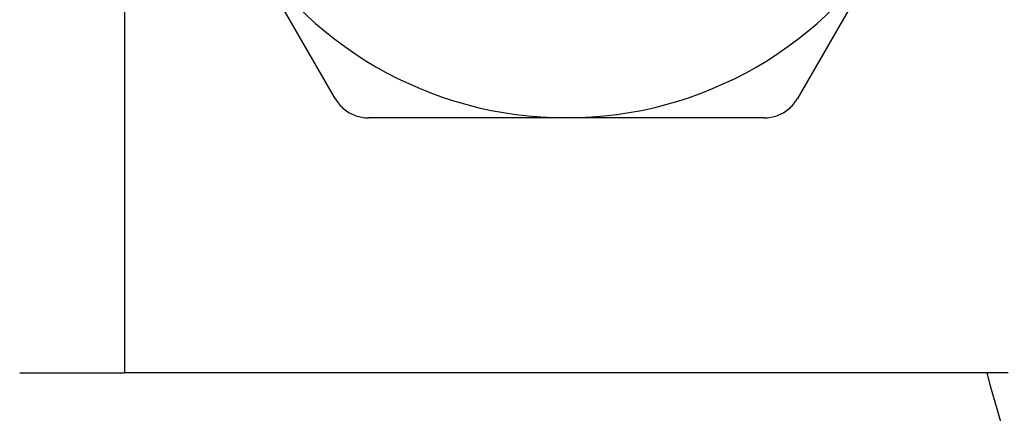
# Model space of a CAD drawing. Header units: inches. Extents: x 4 to 134, y 7 to 73.
# Tile 19 of 104: x 25.147 to 25.653, y 17.084 to 17.286. Entities that reach past the tile are written whole.
import ezdxf

# ---------------------------------------------------------------- set-up
doc = ezdxf.new("R2010")
doc.units = ezdxf.units.IN
doc.header["$MEASUREMENT"] = 0
doc.layers.add('Visible Edges(ANSI)', color=7, linetype='Continuous', lineweight=25)
doc.layers.add('Visible Tangent Edges(ANSI)', color=7, linetype='Continuous', lineweight=25)

msp = doc.modelspace()

# ---------------------------------------------------------------- linework, layer by layer
at = {"layer": 'Visible Edges(ANSI)'}
for p, q in [((25.30953, 17.24574), (25.25867, 17.33383)), ((25.59792, 17.33383), (25.54706, 17.24574)), ((25.42829, 17.2359), (25.32658, 17.2359)), ((25.53001, 17.2359), (25.42829, 17.2359)), ((25.14729, 17.105), (25.20114, 17.105)), ((25.65544, 17.105), (25.20114, 17.105))]:
    msp.add_line(p, q, dxfattribs=at)
at = {"layer": 'Visible Edges(ANSI)', "flags": 128}
for points in [[(25.30953, 17.24574), (25.30997, 17.24501), (25.31045, 17.2443), (25.31096, 17.2436), (25.3115, 17.24293), (25.31207, 17.24228), (25.31267, 17.24166), (25.3133, 17.24106), (25.31395, 17.24049), (25.31462, 17.23996), (25.31531, 17.23945), (25.31601, 17.23898), (25.31673, 17.23854), (25.31747, 17.23813), (25.31823, 17.23776), (25.31902, 17.23741), (25.31982, 17.2371), (25.32064, 17.23683), (25.32147, 17.23658), (25.32231, 17.23637), (25.32315, 17.2362), (25.32401, 17.23607), (25.32486, 17.23598), (25.32572, 17.23592), (25.32658, 17.2359)], [(25.53001, 17.2359), (25.53087, 17.23592), (25.53172, 17.23598), (25.53258, 17.23607), (25.53343, 17.2362), (25.53428, 17.23637), (25.53512, 17.23658), (25.53595, 17.23683), (25.53677, 17.2371), (25.53757, 17.23741), (25.53835, 17.23776), (25.53912, 17.23813), (25.53985, 17.23854), (25.54057, 17.23898), (25.54128, 17.23945), (25.54197, 17.23996), (25.54264, 17.24049), (25.54329, 17.24106), (25.54392, 17.24166), (25.54452, 17.24228), (25.54509, 17.24293), (25.54563, 17.2436), (25.54614, 17.2443), (25.54662, 17.24501), (25.54706, 17.24574)]]:
    msp.add_lwpolyline(points, dxfattribs=at)
at = {"layer": 'Visible Edges(ANSI)'}
for centre, radius, start, end in [((25.42829, 17.43177), 0.19587, 210, 270), ((25.42829, 17.43177), 0.19587, 270, 330), ((26.27929, 17.27042), 0.656, 194.60647, 211.75232)]:
    msp.add_arc(centre, radius, start, end, dxfattribs=at)
at = {"layer": 'Visible Tangent Edges(ANSI)'}
msp.add_line((25.20114, 50.23885), (25.20114, 17.105), dxfattribs=at)

doc.saveas('drawing.dxf')
